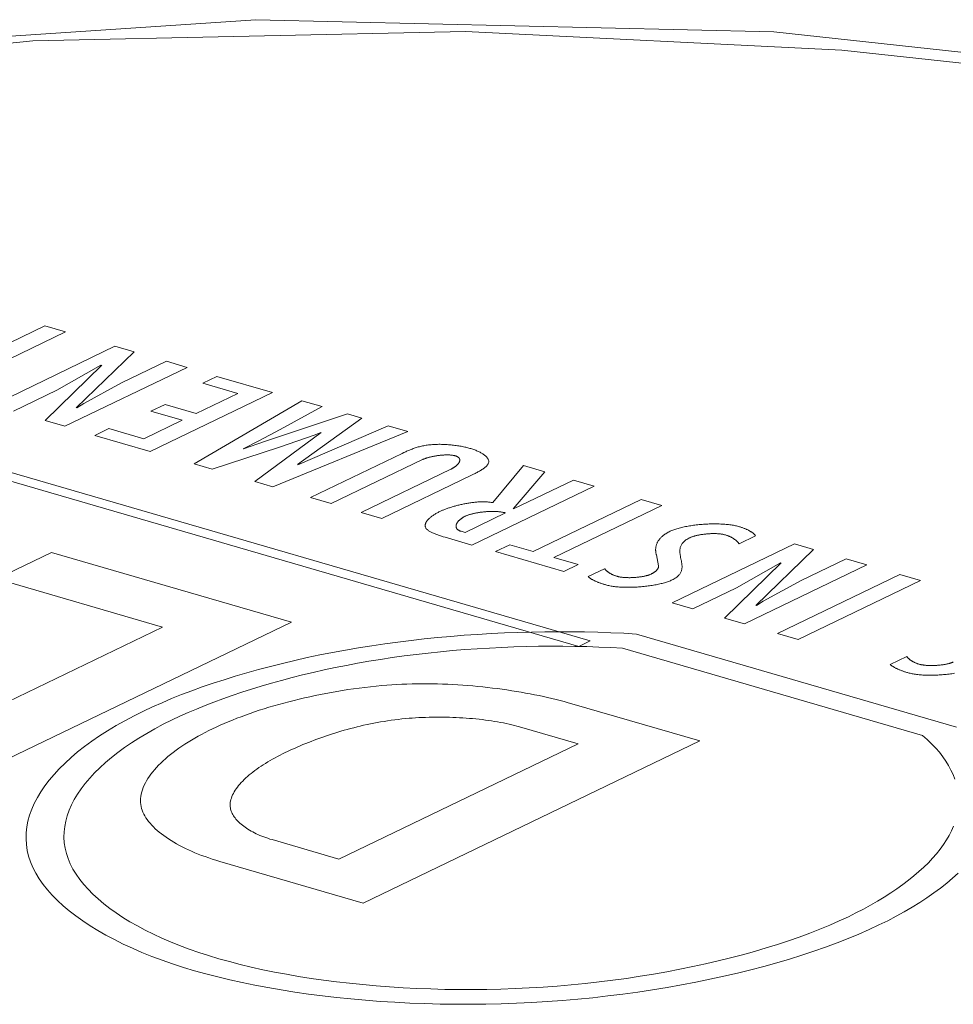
# Model space of a CAD drawing. Header units: millimetres. Extents: x 3925 to 5043, y -86 to 778.
# Tile 151 of 164: x 4814.1 to 4817.74, y 531.9 to 535.73. Entities that reach past the tile are written whole.
import ezdxf

# ---------------------------------------------------------------- set-up
doc = ezdxf.new("R2010")
doc.units = ezdxf.units.MM
doc.header["$LTSCALE"] = 46.255
doc.layers.add('H30K-TOP-COVDXF_CONTINUOUS_LINE', color=7, linetype='CONTINUOUS')

msp = doc.modelspace()

# ---------------------------------------------------------------- linework, layer by layer
at = {"layer": 'H30K-TOP-COVDXF_CONTINUOUS_LINE', "color": 7, "linetype": 'Continuous', "lineweight": 0}
for p, q in [((4814.1978, 534.539), (4813.7763, 534.3359)), ((4814.2782, 534.5156), (4814.1978, 534.539)), ((4813.8567, 534.3125), (4814.2782, 534.5156)), ((4814.471, 534.4596), (4813.9946, 534.23)), ((4814.5458, 534.4378), (4814.471, 534.4596)), ((4814.3203, 534.2197), (4814.5458, 534.4378)), ((4814.4194, 534.3862), (4814.199, 534.1706)), ((4814.2451, 534.2885), (4814.4165, 534.3861)), ((4814.2763, 534.1481), (4814.7526, 534.3776)), ((4814.6721, 534.4011), (4814.4971, 534.3167)), ((4814.7526, 534.3776), (4814.6721, 534.4011)), ((4814.8686, 534.3421), (4814.8137, 534.3156)), ((4815.0851, 534.2791), (4814.8686, 534.3421)), ((4814.4971, 534.3167), (4814.3494, 534.2362)), ((4814.8137, 534.3156), (4814.9496, 534.2761)), ((4816.3229, 533.3115), (4813.0125, 534.2743)), ((4814.0752, 534.2066), (4814.2451, 534.2885)), ((4814.6087, 534.0496), (4815.0851, 534.2791)), ((4814.9496, 534.2761), (4814.7879, 534.1981)), ((4812.9686, 534.2532), (4816.279, 533.2903)), ((4814.3494, 534.2362), (4814.3232, 534.2199)), ((4814.6664, 534.2335), (4814.6114, 534.207)), ((4814.7879, 534.1981), (4814.6664, 534.2335)), ((4815.1994, 534.2477), (4814.7794, 534.0018)), ((4815.1152, 534.135), (4815.2783, 534.2247)), ((4815.2783, 534.2247), (4815.1994, 534.2477)), ((4814.6114, 534.207), (4814.7329, 534.1717)), ((4815.3773, 534.196), (4815.0542, 534.0888)), ((4815.4327, 534.1798), (4815.3773, 534.196)), ((4814.199, 534.1706), (4814.2763, 534.1481)), ((4814.7329, 534.1717), (4814.5832, 534.0995)), ((4815.1823, 533.9988), (4815.4327, 534.1798)), ((4815.5358, 534.1499), (4815.1839, 533.9983)), ((4815.6122, 534.1276), (4815.5358, 534.1499)), ((4814.4473, 534.139), (4814.3923, 534.1126)), ((4814.3923, 534.1126), (4814.6087, 534.0496)), ((4814.5832, 534.0995), (4814.4473, 534.139)), ((4815.2743, 534.1234), (4815.0167, 533.9327)), ((4815.0317, 534.091), (4815.1152, 534.135)), ((4815.086, 533.9126), (4815.6122, 534.1276)), ((4815.1123, 534.067), (4815.2508, 534.1151)), ((4815.2508, 534.1151), (4815.2728, 534.1238)), ((4814.9707, 534.0604), (4815.0317, 534.091)), ((4815.0542, 534.0888), (4814.9723, 534.0599)), ((4814.8502, 533.9812), (4815.1123, 534.067)), ((4815.5904, 534.0423), (4815.2327, 533.8699)), ((4814.7794, 534.0018), (4814.8502, 533.9812)), ((4815.3131, 533.8465), (4815.6694, 534.0182)), ((4816.0631, 533.9947), (4815.9431, 533.8504)), ((4816.1467, 533.9703), (4816.0631, 533.9947)), ((4815.78, 533.9807), (4815.4307, 533.8123)), ((4815.5111, 533.7889), (4815.861, 533.9575)), ((4815.861, 533.9575), (4815.8682, 533.961)), ((4816.0231, 533.8261), (4816.1467, 533.9703)), ((4815.0167, 533.9327), (4815.086, 533.9126)), ((4816.2579, 533.938), (4816.0247, 533.8257)), ((4816.3383, 533.9146), (4816.2579, 533.938)), ((4815.862, 533.6851), (4816.3383, 533.9146)), ((4815.2327, 533.8699), (4815.3131, 533.8465)), ((4816.5219, 533.863), (4816.1004, 533.6599)), ((4816.6023, 533.8396), (4816.5219, 533.863)), ((4815.4307, 533.8123), (4815.5111, 533.7889)), ((4815.9925, 533.8102), (4815.8352, 533.7344)), ((4816.1808, 533.6365), (4816.6023, 533.8396)), ((4815.758, 533.7154), (4815.862, 533.6851)), ((4817.119, 533.6894), (4816.6426, 533.4598)), ((4816.9034, 533.69), (4816.9673, 533.7208)), ((4817.1938, 533.6676), (4817.119, 533.6894)), ((4814.0099, 533.5532), (4814.2241, 533.6564)), ((4814.2241, 533.6564), (4815.1585, 533.3847)), ((4816.0094, 533.6864), (4815.9546, 533.66)), ((4815.9546, 533.66), (4816.2209, 533.5825)), ((4816.1004, 533.6599), (4816.0094, 533.6864)), ((4816.9683, 533.4495), (4817.1938, 533.6676)), ((4816.2758, 533.6089), (4816.1808, 533.6365)), ((4816.581, 533.6466), (4816.5898, 533.6036)), ((4817.0674, 533.616), (4816.8469, 533.4004)), ((4816.893, 533.5183), (4817.0645, 533.6159)), ((4817.3201, 533.6309), (4817.1451, 533.5465)), ((4817.4006, 533.6075), (4817.3201, 533.6309)), ((4816.2209, 533.5825), (4816.2758, 533.6089)), ((4816.3794, 533.593), (4816.3148, 533.5625)), ((4816.9242, 533.3779), (4817.4006, 533.6075)), ((4814.6561, 533.3652), (4814.0099, 533.5532)), ((4817.1451, 533.5465), (4816.9974, 533.466)), ((4817.5294, 533.57), (4817.053, 533.3404)), ((4817.1335, 533.317), (4817.6099, 533.5466)), ((4817.6099, 533.5466), (4817.5294, 533.57)), ((4816.7231, 533.4364), (4816.893, 533.5183)), ((4816.6426, 533.4598), (4816.7231, 533.4364)), ((4816.9974, 533.466), (4816.9712, 533.4497)), ((4815.1585, 533.3847), (4813.8471, 532.7528)), ((4816.8469, 533.4004), (4816.9242, 533.3779)), ((4813.559, 532.8366), (4814.6561, 533.3652)), ((4816.279, 533.2903), (4816.3229, 533.3115)), ((4817.751, 532.9757), (4816.5036, 533.3385)), ((4817.053, 533.3404), (4817.1335, 533.317)), ((4816.4487, 533.2831), (4817.6186, 532.9428)), ((4817.557, 533.2505), (4817.4924, 533.22)), ((4816.2519, 533.0666), (4816.7502, 532.9217)), ((4816.2757, 532.9105), (4816.0477, 532.9768)), ((4816.7502, 532.9217), (4815.4389, 532.2898)), ((4815.3438, 532.4615), (4816.2757, 532.9105)), ((4815.0835, 532.5372), (4815.3438, 532.4615)), ((4815.4389, 532.2898), (4814.8794, 532.4526))]:
    msp.add_line(p, q, dxfattribs=at)
for points in [[(4822.7727, 534.6379), (4821.0077, 535.0952), (4819.0344, 535.4676), (4817.0381, 535.6852), (4815.0199, 535.7323), (4813.0123, 535.5978), (4811.0612, 535.2844), (4809.1937, 534.8071), (4807.4056, 534.181)], [(4822.5716, 534.6149), (4821.9641, 534.7849), (4821.2785, 534.9604), (4820.4952, 535.1392), (4819.5913, 535.3159), (4818.5396, 535.48), (4817.3036, 535.6138), (4815.837, 535.6864), (4814.1514, 535.6495), (4812.461, 535.4776), (4811.005, 535.2163), (4809.8042, 534.9189), (4808.8095, 534.6148), (4807.9749, 534.3188), (4807.2627, 534.0361), (4806.6407, 533.7664), (4806.0822, 533.5059)], [(4815.8546, 534.062), (4815.8507, 534.0631), (4815.8467, 534.0642), (4815.8425, 534.0652), (4815.8383, 534.0663), (4815.8339, 534.0672), (4815.8294, 534.0682), (4815.8249, 534.0691), (4815.8202, 534.07), (4815.8155, 534.0708), (4815.8107, 534.0716), (4815.8058, 534.0724), (4815.8009, 534.0731), (4815.7959, 534.0737), (4815.7909, 534.0743), (4815.7858, 534.0749), (4815.7807, 534.0754), (4815.7755, 534.0759), (4815.7703, 534.0763), (4815.7651, 534.0767), (4815.7599, 534.077), (4815.7546, 534.0773), (4815.7494, 534.0774), (4815.7441, 534.0776), (4815.7389, 534.0777), (4815.7337, 534.0777), (4815.7285, 534.0776), (4815.7233, 534.0775), (4815.7182, 534.0773), (4815.7131, 534.077), (4815.708, 534.0767), (4815.703, 534.0763), (4815.6981, 534.0758), (4815.6932, 534.0753), (4815.6883, 534.0747), (4815.6836, 534.074), (4815.679, 534.0732), (4815.6745, 534.0724), (4815.6701, 534.0715), (4815.6658, 534.0705), (4815.6615, 534.0695), (4815.6573, 534.0684), (4815.6532, 534.0673), (4815.6491, 534.0661), (4815.6451, 534.0648), (4815.6411, 534.0636), (4815.6372, 534.0622), (4815.6333, 534.0608), (4815.6295, 534.0594), (4815.6257, 534.058), (4815.622, 534.0565), (4815.6184, 534.055), (4815.6147, 534.0535), (4815.6111, 534.0519), (4815.6076, 534.0504), (4815.6041, 534.0488), (4815.6006, 534.0472), (4815.5972, 534.0456), (4815.5904, 534.0423)], [(4815.6694, 534.0182), (4815.671, 534.0189), (4815.6725, 534.0196), (4815.6742, 534.0203), (4815.6758, 534.0209), (4815.6776, 534.0216), (4815.6794, 534.0222), (4815.6812, 534.0229), (4815.6831, 534.0235), (4815.6851, 534.0241), (4815.6871, 534.0248), (4815.6891, 534.0254), (4815.6912, 534.026), (4815.6933, 534.0265), (4815.6954, 534.0271), (4815.6976, 534.0277), (4815.6999, 534.0282), (4815.7021, 534.0287), (4815.7044, 534.0293), (4815.7067, 534.0298), (4815.709, 534.0303), (4815.7114, 534.0307), (4815.7138, 534.0312), (4815.7162, 534.0316), (4815.7186, 534.0321), (4815.721, 534.0325), (4815.7234, 534.0329), (4815.7259, 534.0333), (4815.7283, 534.0336), (4815.7308, 534.0339), (4815.7333, 534.0343), (4815.7358, 534.0346), (4815.7382, 534.0348), (4815.7407, 534.0351), (4815.7432, 534.0353), (4815.7456, 534.0355), (4815.7481, 534.0357), (4815.7505, 534.0359), (4815.7529, 534.036), (4815.7554, 534.0362), (4815.7578, 534.0363), (4815.7601, 534.0363), (4815.7625, 534.0364), (4815.7648, 534.0364), (4815.7672, 534.0364), (4815.7694, 534.0363), (4815.7717, 534.0363), (4815.7739, 534.0362), (4815.7761, 534.0361), (4815.7783, 534.0359), (4815.7804, 534.0357), (4815.7825, 534.0355), (4815.7846, 534.0353), (4815.7866, 534.035), (4815.7885, 534.0347), (4815.7904, 534.0344), (4815.7923, 534.034), (4815.7941, 534.0336), (4815.7959, 534.0332), (4815.7976, 534.0327)], [(4815.7976, 534.0327), (4815.7991, 534.0322), (4815.8006, 534.0317), (4815.8021, 534.0311), (4815.8034, 534.0306), (4815.8046, 534.03), (4815.8058, 534.0294), (4815.8069, 534.0288), (4815.8079, 534.0281), (4815.8089, 534.0274), (4815.8098, 534.0267), (4815.8106, 534.026), (4815.8113, 534.0253), (4815.8119, 534.0245), (4815.8125, 534.0238), (4815.813, 534.023), (4815.8135, 534.0222), (4815.8139, 534.0213), (4815.8142, 534.0205), (4815.8144, 534.0197), (4815.8146, 534.0188), (4815.8147, 534.0179), (4815.8148, 534.0171), (4815.8148, 534.0162), (4815.8148, 534.0153), (4815.8147, 534.0144), (4815.8145, 534.0134), (4815.8143, 534.0125), (4815.814, 534.0116), (4815.8137, 534.0106), (4815.8133, 534.0097), (4815.8129, 534.0088), (4815.8124, 534.0078), (4815.8119, 534.0069), (4815.8113, 534.0059), (4815.8107, 534.0049), (4815.8101, 534.004), (4815.8094, 534.003), (4815.8086, 534.0021), (4815.8078, 534.0011), (4815.807, 534.0002), (4815.8062, 533.9992), (4815.8053, 533.9983), (4815.8043, 533.9973), (4815.8034, 533.9964), (4815.8024, 533.9955), (4815.8013, 533.9945), (4815.8003, 533.9936), (4815.7992, 533.9927), (4815.7981, 533.9918), (4815.7969, 533.9909), (4815.7958, 533.9901), (4815.7946, 533.9892), (4815.7933, 533.9883), (4815.7921, 533.9875), (4815.7908, 533.9867), (4815.7895, 533.9859), (4815.7882, 533.9851), (4815.7869, 533.9843), (4815.7855, 533.9835), (4815.7842, 533.9828), (4815.7828, 533.9821), (4815.7814, 533.9814), (4815.78, 533.9807)], [(4815.8682, 533.961), (4815.8717, 533.9628), (4815.8753, 533.9646), (4815.8788, 533.9664), (4815.8822, 533.9682), (4815.8856, 533.97), (4815.8889, 533.9718), (4815.8922, 533.9736), (4815.8953, 533.9755), (4815.8984, 533.9773), (4815.9014, 533.9792), (4815.9043, 533.9811), (4815.907, 533.983), (4815.9096, 533.9849), (4815.9121, 533.9868), (4815.9144, 533.9887), (4815.9166, 533.9906), (4815.9186, 533.9925), (4815.9204, 533.9944), (4815.9221, 533.9964), (4815.9235, 533.9983), (4815.9248, 534.0003), (4815.9258, 534.0023), (4815.9267, 534.0042), (4815.9273, 534.0062), (4815.9277, 534.0081), (4815.9278, 534.01), (4815.9277, 534.012), (4815.9275, 534.0139), (4815.927, 534.0158), (4815.9263, 534.0178), (4815.9255, 534.0197), (4815.9245, 534.0216), (4815.9232, 534.0235), (4815.9219, 534.0254), (4815.9203, 534.0273), (4815.9186, 534.0292), (4815.9167, 534.031), (4815.9147, 534.0329), (4815.9125, 534.0347), (4815.9102, 534.0365), (4815.9077, 534.0382), (4815.9052, 534.04), (4815.9025, 534.0417), (4815.8996, 534.0434), (4815.8967, 534.0451), (4815.8937, 534.0467), (4815.8905, 534.0483), (4815.8873, 534.0499), (4815.8839, 534.0514), (4815.8805, 534.0529), (4815.877, 534.0543), (4815.8734, 534.0557), (4815.8698, 534.0571), (4815.8661, 534.0584), (4815.8623, 534.0596), (4815.8585, 534.0609), (4815.8546, 534.062)], [(4815.9431, 533.8504), (4815.9399, 533.851), (4815.9366, 533.8516), (4815.9332, 533.852), (4815.9298, 533.8524), (4815.9264, 533.8528), (4815.9228, 533.8531), (4815.9193, 533.8533), (4815.9157, 533.8535), (4815.9121, 533.8536), (4815.9084, 533.8537), (4815.9047, 533.8537), (4815.9009, 533.8536), (4815.8971, 533.8535), (4815.8933, 533.8534), (4815.8895, 533.8532), (4815.8856, 533.853), (4815.8818, 533.8527), (4815.8779, 533.8524), (4815.874, 533.852), (4815.87, 533.8516), (4815.8661, 533.8511), (4815.8621, 533.8507), (4815.8582, 533.8501), (4815.8542, 533.8495), (4815.8503, 533.8489), (4815.8463, 533.8483), (4815.8424, 533.8476), (4815.8385, 533.8469), (4815.8345, 533.8462), (4815.8306, 533.8454), (4815.8267, 533.8446), (4815.8228, 533.8438), (4815.819, 533.8429), (4815.8151, 533.842), (4815.8113, 533.8411), (4815.8075, 533.8402), (4815.8038, 533.8392), (4815.8001, 533.8382), (4815.7964, 533.8372), (4815.7927, 533.8362), (4815.7891, 533.8352), (4815.7856, 533.8341), (4815.7821, 533.833), (4815.7786, 533.8319), (4815.7752, 533.8308), (4815.7719, 533.8297), (4815.7686, 533.8286), (4815.7653, 533.8274), (4815.7621, 533.8263), (4815.759, 533.8251), (4815.756, 533.824), (4815.753, 533.8228), (4815.7501, 533.8216), (4815.7473, 533.8205), (4815.7445, 533.8193), (4815.7419, 533.8181), (4815.7393, 533.8169), (4815.7368, 533.8157)], [(4815.7368, 533.8157), (4815.7337, 533.8142), (4815.7306, 533.8126), (4815.7276, 533.811), (4815.7247, 533.8094), (4815.7218, 533.8078), (4815.7189, 533.8061), (4815.7162, 533.8044), (4815.7135, 533.8026), (4815.7108, 533.8008), (4815.7083, 533.7991), (4815.7058, 533.7972), (4815.7034, 533.7954), (4815.7011, 533.7936), (4815.6989, 533.7917), (4815.6968, 533.7898), (4815.6948, 533.788), (4815.6929, 533.7861), (4815.6911, 533.7842), (4815.6895, 533.7823), (4815.6879, 533.7804), (4815.6865, 533.7785), (4815.6852, 533.7765), (4815.684, 533.7746), (4815.683, 533.7727), (4815.6821, 533.7708), (4815.6814, 533.769), (4815.6808, 533.7671), (4815.6804, 533.7652), (4815.6801, 533.7634), (4815.68, 533.7615), (4815.6801, 533.7597), (4815.6804, 533.7579), (4815.6808, 533.7561), (4815.6814, 533.7544), (4815.6821, 533.7527), (4815.6831, 533.751), (4815.6843, 533.7493), (4815.6857, 533.7476), (4815.6873, 533.746), (4815.689, 533.7444), (4815.691, 533.7428), (4815.6931, 533.7412), (4815.6954, 533.7397), (4815.6978, 533.7382), (4815.7004, 533.7368), (4815.7031, 533.7353), (4815.706, 533.7339), (4815.7089, 533.7325), (4815.712, 533.7311), (4815.7152, 533.7298), (4815.7184, 533.7285), (4815.7218, 533.7272), (4815.7252, 533.7259), (4815.7287, 533.7247), (4815.7323, 533.7234), (4815.7359, 533.7222), (4815.7395, 533.721), (4815.7432, 533.7199), (4815.7469, 533.7187), (4815.7506, 533.7176), (4815.758, 533.7154)], [(4815.836, 533.7976), (4815.8378, 533.7984), (4815.8397, 533.7993), (4815.8417, 533.8001), (4815.8438, 533.8009), (4815.8459, 533.8017), (4815.8482, 533.8024), (4815.8505, 533.8032), (4815.8528, 533.8039), (4815.8552, 533.8047), (4815.8577, 533.8054), (4815.8603, 533.806), (4815.8629, 533.8067), (4815.8656, 533.8073), (4815.8683, 533.808), (4815.871, 533.8086), (4815.8738, 533.8092), (4815.8767, 533.8097), (4815.8796, 533.8103), (4815.8825, 533.8108), (4815.8855, 533.8113), (4815.8884, 533.8118), (4815.8915, 533.8122), (4815.8945, 533.8127), (4815.8976, 533.8131), (4815.9006, 533.8135), (4815.9037, 533.8138), (4815.9068, 533.8142), (4815.9099, 533.8145), (4815.913, 533.8148), (4815.9162, 533.815), (4815.9193, 533.8153), (4815.9224, 533.8155), (4815.9255, 533.8157), (4815.9286, 533.8158), (4815.9317, 533.8159), (4815.9348, 533.816), (4815.9378, 533.8161), (4815.9409, 533.8161), (4815.9439, 533.8162), (4815.9469, 533.8161), (4815.9498, 533.8161), (4815.9527, 533.816), (4815.9556, 533.8159), (4815.9585, 533.8157), (4815.9613, 533.8156), (4815.964, 533.8154), (4815.9667, 533.8151), (4815.9694, 533.8148), (4815.972, 533.8145), (4815.9745, 533.8142), (4815.977, 533.8138), (4815.9795, 533.8134), (4815.9818, 533.813), (4815.9841, 533.8125), (4815.9863, 533.8119), (4815.9885, 533.8114), (4815.9905, 533.8108), (4815.9925, 533.8102)], [(4815.8352, 533.7344), (4815.8204, 533.7387), (4815.8186, 533.7392), (4815.8169, 533.7398), (4815.8153, 533.7405), (4815.8138, 533.7412), (4815.8123, 533.7419), (4815.811, 533.7426), (4815.8097, 533.7433), (4815.8086, 533.7441), (4815.8075, 533.7449), (4815.8065, 533.7457), (4815.8055, 533.7466), (4815.8047, 533.7475), (4815.8039, 533.7484), (4815.8032, 533.7493), (4815.8026, 533.7502), (4815.802, 533.7512), (4815.8016, 533.7521), (4815.8012, 533.7531), (4815.8008, 533.7541), (4815.8006, 533.7551), (4815.8004, 533.7562), (4815.8002, 533.7572), (4815.8002, 533.7583), (4815.8002, 533.7593), (4815.8003, 533.7604), (4815.8004, 533.7615), (4815.8006, 533.7626), (4815.8009, 533.7637), (4815.8012, 533.7648), (4815.8016, 533.7659), (4815.802, 533.767), (4815.8025, 533.7681), (4815.803, 533.7692), (4815.8036, 533.7703), (4815.8043, 533.7714), (4815.805, 533.7726), (4815.8057, 533.7737), (4815.8065, 533.7748), (4815.8074, 533.7759), (4815.8083, 533.777), (4815.8092, 533.7781), (4815.8102, 533.7792), (4815.8113, 533.7803), (4815.8123, 533.7814), (4815.8135, 533.7824), (4815.8146, 533.7835), (4815.8158, 533.7846), (4815.817, 533.7856), (4815.8183, 533.7866), (4815.8196, 533.7876), (4815.821, 533.7886), (4815.8223, 533.7896), (4815.8237, 533.7906), (4815.8252, 533.7915), (4815.8266, 533.7924), (4815.8281, 533.7934), (4815.8297, 533.7942), (4815.8312, 533.7951), (4815.8328, 533.796), (4815.8344, 533.7968), (4815.836, 533.7976)], [(4816.9015, 533.7575), (4816.8977, 533.7586), (4816.8937, 533.7596), (4816.8896, 533.7605), (4816.8853, 533.7614), (4816.881, 533.7622), (4816.8765, 533.763), (4816.8719, 533.7637), (4816.8671, 533.7643), (4816.8623, 533.7649), (4816.8574, 533.7654), (4816.8524, 533.7659), (4816.8473, 533.7663), (4816.8421, 533.7667), (4816.8369, 533.767), (4816.8315, 533.7672), (4816.8262, 533.7674), (4816.8207, 533.7676), (4816.8152, 533.7677), (4816.8097, 533.7677), (4816.8041, 533.7677), (4816.7985, 533.7676), (4816.7929, 533.7675), (4816.7873, 533.7673), (4816.7816, 533.7671), (4816.7759, 533.7668), (4816.7703, 533.7665), (4816.7646, 533.7661), (4816.7589, 533.7657), (4816.7533, 533.7652), (4816.7477, 533.7647), (4816.7421, 533.7642), (4816.7365, 533.7635), (4816.731, 533.7629), (4816.7255, 533.7622), (4816.7201, 533.7614), (4816.7147, 533.7606), (4816.7094, 533.7598), (4816.7042, 533.7589), (4816.699, 533.758), (4816.6939, 533.757), (4816.6889, 533.756), (4816.684, 533.7549), (4816.6792, 533.7538), (4816.6745, 533.7526), (4816.6699, 533.7514), (4816.6654, 533.7502), (4816.6611, 533.7489), (4816.6569, 533.7476), (4816.6528, 533.7463), (4816.6488, 533.7449), (4816.645, 533.7435), (4816.6414, 533.742), (4816.6379, 533.7405), (4816.6346, 533.739)], [(4816.6346, 533.739), (4816.6309, 533.7371), (4816.6273, 533.7352), (4816.6239, 533.7333), (4816.6207, 533.7314), (4816.6175, 533.7294), (4816.6145, 533.7274), (4816.6117, 533.7254), (4816.6089, 533.7233), (4816.6064, 533.7212), (4816.6039, 533.7191), (4816.6015, 533.717), (4816.5993, 533.7148), (4816.5972, 533.7127), (4816.5952, 533.7105), (4816.5934, 533.7082), (4816.5916, 533.706), (4816.59, 533.7037), (4816.5885, 533.7015), (4816.5871, 533.6992), (4816.5858, 533.6969), (4816.5846, 533.6946), (4816.5835, 533.6923), (4816.5826, 533.69), (4816.5817, 533.6877), (4816.5809, 533.6854), (4816.5802, 533.683), (4816.5797, 533.6807), (4816.5792, 533.6784), (4816.5788, 533.6761), (4816.5785, 533.6737), (4816.5782, 533.6714), (4816.5781, 533.6691), (4816.578, 533.6668), (4816.5781, 533.6645), (4816.5782, 533.6622), (4816.5784, 533.6599), (4816.5786, 533.6577), (4816.579, 533.6554), (4816.5794, 533.6532), (4816.5799, 533.651), (4816.5804, 533.6488), (4816.581, 533.6466)], [(4816.7113, 533.7137), (4816.713, 533.7145), (4816.7148, 533.7153), (4816.7166, 533.716), (4816.7185, 533.7168), (4816.7205, 533.7175), (4816.7226, 533.7182), (4816.7247, 533.7189), (4816.7269, 533.7195), (4816.7291, 533.7202), (4816.7314, 533.7208), (4816.7338, 533.7214), (4816.7362, 533.722), (4816.7386, 533.7226), (4816.7411, 533.7232), (4816.7437, 533.7237), (4816.7463, 533.7242), (4816.7489, 533.7247), (4816.7516, 533.7252), (4816.7543, 533.7257), (4816.757, 533.7261), (4816.7597, 533.7265), (4816.7625, 533.7269), (4816.7653, 533.7273), (4816.7681, 533.7276), (4816.771, 533.7279), (4816.7738, 533.7282), (4816.7766, 533.7285), (4816.7795, 533.7288), (4816.7823, 533.729), (4816.7852, 533.7292), (4816.7881, 533.7294), (4816.7909, 533.7295), (4816.7937, 533.7296), (4816.7966, 533.7297), (4816.7994, 533.7298), (4816.8022, 533.7299), (4816.805, 533.7299), (4816.8077, 533.7299), (4816.8105, 533.7298), (4816.8132, 533.7298), (4816.8158, 533.7297), (4816.8185, 533.7295), (4816.8211, 533.7294), (4816.8236, 533.7292), (4816.8262, 533.729), (4816.8286, 533.7287), (4816.8311, 533.7285), (4816.8334, 533.7282), (4816.8357, 533.7278), (4816.838, 533.7275), (4816.8402, 533.7271), (4816.8424, 533.7266), (4816.8444, 533.7262), (4816.8464, 533.7256), (4816.8484, 533.7251)], [(4816.9673, 533.7208), (4816.9664, 533.7221), (4816.9654, 533.7235), (4816.9644, 533.7248), (4816.9632, 533.7261), (4816.962, 533.7274), (4816.9607, 533.7287), (4816.9593, 533.7299), (4816.9578, 533.7312), (4816.9563, 533.7324), (4816.9547, 533.7337), (4816.953, 533.7349), (4816.9512, 533.7361), (4816.9494, 533.7373), (4816.9475, 533.7385), (4816.9456, 533.7396), (4816.9435, 533.7408), (4816.9415, 533.7419), (4816.9393, 533.743), (4816.9371, 533.7441), (4816.9349, 533.7452), (4816.9326, 533.7462), (4816.9302, 533.7473), (4816.9278, 533.7483), (4816.9253, 533.7493), (4816.9228, 533.7503), (4816.9203, 533.7513), (4816.9177, 533.7522), (4816.9151, 533.7532), (4816.9124, 533.7541), (4816.9098, 533.755), (4816.907, 533.7558), (4816.9043, 533.7567), (4816.9015, 533.7575)], [(4816.6756, 533.6371), (4816.6751, 533.6399), (4816.6746, 533.6427), (4816.6741, 533.6455), (4816.6737, 533.6482), (4816.6733, 533.651), (4816.673, 533.6538), (4816.6728, 533.6565), (4816.6727, 533.6593), (4816.6726, 533.662), (4816.6727, 533.6647), (4816.6729, 533.6674), (4816.6732, 533.6701), (4816.6736, 533.6727), (4816.6742, 533.6754), (4816.675, 533.678), (4816.6759, 533.6806), (4816.677, 533.6831), (4816.6783, 533.6857), (4816.6797, 533.6882), (4816.6814, 533.6907), (4816.6833, 533.6931), (4816.6854, 533.6956), (4816.6877, 533.698), (4816.6903, 533.7003), (4816.6931, 533.7027), (4816.6962, 533.7049), (4816.6995, 533.7072), (4816.7032, 533.7094), (4816.7071, 533.7116), (4816.7113, 533.7137)], [(4816.8484, 533.7251), (4816.8508, 533.7244), (4816.8532, 533.7236), (4816.8556, 533.7228), (4816.8579, 533.722), (4816.8601, 533.7212), (4816.8623, 533.7203), (4816.8644, 533.7194), (4816.8665, 533.7185), (4816.8685, 533.7176), (4816.8705, 533.7166), (4816.8724, 533.7157), (4816.8742, 533.7147), (4816.876, 533.7137), (4816.8778, 533.7127), (4816.8795, 533.7116), (4816.8812, 533.7106), (4816.8828, 533.7095), (4816.8843, 533.7084), (4816.8858, 533.7073), (4816.8873, 533.7062), (4816.8887, 533.7051), (4816.8901, 533.704), (4816.8915, 533.7029), (4816.8927, 533.7017), (4816.894, 533.7006), (4816.8952, 533.6994), (4816.8964, 533.6982), (4816.8975, 533.6971), (4816.8986, 533.6959), (4816.8996, 533.6947), (4816.9006, 533.6936), (4816.9016, 533.6924), (4816.9025, 533.6912), (4816.9034, 533.69)], [(4816.6422, 533.5493), (4816.6464, 533.5514), (4816.6503, 533.5536), (4816.6539, 533.5558), (4816.6573, 533.558), (4816.6604, 533.5603), (4816.6632, 533.5627), (4816.6658, 533.565), (4816.6681, 533.5674), (4816.6702, 533.5698), (4816.6721, 533.5723), (4816.6738, 533.5748), (4816.6752, 533.5773), (4816.6765, 533.5799), (4816.6776, 533.5824), (4816.6785, 533.585), (4816.6792, 533.5876), (4816.6798, 533.5903), (4816.6803, 533.5929), (4816.6806, 533.5956), (4816.6808, 533.5983), (4816.6808, 533.601), (4816.6808, 533.6037), (4816.6807, 533.6065), (4816.6805, 533.6092), (4816.6802, 533.612), (4816.6798, 533.6147), (4816.6794, 533.6175), (4816.6789, 533.6203), (4816.6784, 533.6231), (4816.6779, 533.6259), (4816.6756, 533.6371)], [(4816.4276, 533.5634), (4816.4254, 533.564), (4816.4233, 533.5647), (4816.4212, 533.5654), (4816.4192, 533.5661), (4816.4172, 533.5668), (4816.4153, 533.5676), (4816.4134, 533.5684), (4816.4116, 533.5691), (4816.4098, 533.57), (4816.408, 533.5708), (4816.4063, 533.5716), (4816.4046, 533.5725), (4816.403, 533.5734), (4816.4014, 533.5743), (4816.3999, 533.5752), (4816.3984, 533.5761), (4816.397, 533.577), (4816.3956, 533.5779), (4816.3942, 533.5789), (4816.3929, 533.5798), (4816.3916, 533.5808), (4816.3904, 533.5818), (4816.3892, 533.5828), (4816.388, 533.5838), (4816.3869, 533.5848), (4816.3858, 533.5858), (4816.3848, 533.5868), (4816.3838, 533.5878), (4816.3828, 533.5889), (4816.3819, 533.5899), (4816.3811, 533.5909), (4816.3802, 533.5919), (4816.3794, 533.593)], [(4816.5605, 533.572), (4816.5589, 533.5713), (4816.5571, 533.5705), (4816.5553, 533.5698), (4816.5534, 533.5691), (4816.5514, 533.5684), (4816.5494, 533.5677), (4816.5473, 533.5671), (4816.5451, 533.5665), (4816.5429, 533.5659), (4816.5406, 533.5653), (4816.5383, 533.5647), (4816.5359, 533.5642), (4816.5335, 533.5637), (4816.531, 533.5632), (4816.5284, 533.5627), (4816.5259, 533.5622), (4816.5233, 533.5618), (4816.5206, 533.5614), (4816.5179, 533.561), (4816.5152, 533.5607), (4816.5125, 533.5603), (4816.5098, 533.56), (4816.507, 533.5597), (4816.5042, 533.5595), (4816.5014, 533.5592), (4816.4986, 533.559), (4816.4958, 533.5588), (4816.4929, 533.5586), (4816.4901, 533.5585), (4816.4873, 533.5584), (4816.4845, 533.5583), (4816.4817, 533.5582), (4816.4789, 533.5581), (4816.4761, 533.5581), (4816.4733, 533.5581), (4816.4705, 533.5582), (4816.4678, 533.5582), (4816.4651, 533.5583), (4816.4624, 533.5584), (4816.4598, 533.5586), (4816.4572, 533.5587), (4816.4546, 533.5589), (4816.452, 533.5591), (4816.4496, 533.5594), (4816.4471, 533.5596), (4816.4447, 533.5599), (4816.4424, 533.5603), (4816.4401, 533.5606), (4816.4378, 533.561), (4816.4356, 533.5614), (4816.4335, 533.5619), (4816.4315, 533.5623), (4816.4295, 533.5628), (4816.4276, 533.5634)], [(4816.5898, 533.6036), (4816.5897, 533.6026), (4816.5896, 533.6016), (4816.5894, 533.6006), (4816.5892, 533.5996), (4816.5889, 533.5986), (4816.5886, 533.5976), (4816.5882, 533.5966), (4816.5878, 533.5956), (4816.5873, 533.5946), (4816.5868, 533.5936), (4816.5862, 533.5926), (4816.5855, 533.5916), (4816.5848, 533.5906), (4816.5841, 533.5896), (4816.5833, 533.5886), (4816.5824, 533.5876), (4816.5815, 533.5866), (4816.5805, 533.5856), (4816.5795, 533.5846), (4816.5785, 533.5837), (4816.5774, 533.5827), (4816.5762, 533.5818), (4816.575, 533.5808), (4816.5738, 533.5799), (4816.5725, 533.579), (4816.5712, 533.5781), (4816.5698, 533.5772), (4816.5683, 533.5763), (4816.5669, 533.5754), (4816.5653, 533.5745), (4816.5638, 533.5737), (4816.5622, 533.5729), (4816.5605, 533.572)], [(4816.3148, 533.5625), (4816.3162, 533.5612), (4816.3176, 533.56), (4816.3192, 533.5587), (4816.3208, 533.5575), (4816.3224, 533.5563), (4816.3242, 533.5551), (4816.326, 533.5539), (4816.3278, 533.5527), (4816.3298, 533.5516), (4816.3318, 533.5505), (4816.3338, 533.5493), (4816.3359, 533.5482), (4816.3381, 533.5472), (4816.3404, 533.5461), (4816.3426, 533.545), (4816.345, 533.544), (4816.3473, 533.5429), (4816.3498, 533.5419), (4816.3522, 533.5409), (4816.3547, 533.5399), (4816.3573, 533.539), (4816.3599, 533.538), (4816.3625, 533.5371), (4816.3651, 533.5361), (4816.3678, 533.5352), (4816.3705, 533.5343), (4816.3732, 533.5334), (4816.376, 533.5326), (4816.3787, 533.5317), (4816.3815, 533.5309), (4816.3843, 533.5301)], [(4816.3843, 533.5301), (4816.388, 533.529), (4816.3919, 533.5281), (4816.3958, 533.5272), (4816.3999, 533.5263), (4816.4042, 533.5255), (4816.4085, 533.5248), (4816.413, 533.5242), (4816.4175, 533.5235), (4816.4222, 533.523), (4816.4269, 533.5225), (4816.4318, 533.5221), (4816.4367, 533.5217), (4816.4417, 533.5214), (4816.4468, 533.5211), (4816.4519, 533.5209), (4816.4571, 533.5207), (4816.4624, 533.5206), (4816.4677, 533.5206), (4816.473, 533.5206), (4816.4784, 533.5206), (4816.4838, 533.5207), (4816.4892, 533.5209), (4816.4947, 533.5211), (4816.5002, 533.5213), (4816.5056, 533.5216), (4816.5111, 533.522), (4816.5166, 533.5223), (4816.522, 533.5228), (4816.5275, 533.5233), (4816.5329, 533.5238), (4816.5383, 533.5244), (4816.5437, 533.525), (4816.549, 533.5257), (4816.5543, 533.5264), (4816.5596, 533.5272), (4816.5648, 533.528), (4816.5699, 533.5288), (4816.5749, 533.5297), (4816.5799, 533.5307), (4816.5848, 533.5316), (4816.5897, 533.5326), (4816.5944, 533.5337), (4816.599, 533.5348), (4816.6036, 533.5359), (4816.608, 533.5371), (4816.6123, 533.5383), (4816.6165, 533.5395), (4816.6206, 533.5408), (4816.6246, 533.5421), (4816.6284, 533.5435), (4816.632, 533.5449), (4816.6356, 533.5463), (4816.6389, 533.5478), (4816.6422, 533.5493)], [(4816.5036, 533.3385), (4816.4535, 533.3414), (4816.4031, 533.3437), (4816.3522, 533.3455), (4816.301, 533.3468), (4816.2495, 533.3475), (4816.1977, 533.3476), (4816.1458, 533.3473), (4816.0937, 533.3463), (4816.0414, 533.3449), (4815.9891, 533.3428), (4815.9368, 533.3403), (4815.8845, 533.3372), (4815.8322, 533.3335), (4815.7801, 533.3294), (4815.7281, 533.3246), (4815.6763, 533.3194), (4815.6248, 533.3135), (4815.5736, 533.3072), (4815.5227, 533.3003), (4815.4721, 533.2929), (4815.4207, 533.2847), (4815.3698, 533.2759), (4815.3194, 533.2666), (4815.2696, 533.2568), (4815.2204, 533.2464), (4815.1718, 533.2356), (4815.1239, 533.2242), (4815.0768, 533.2124), (4815.0304, 533.2001), (4814.9849, 533.1874), (4814.9402, 533.1742), (4814.8964, 533.1606), (4814.8535, 533.1466), (4814.8116, 533.1322), (4814.7707, 533.1174), (4814.7309, 533.1023), (4814.6921, 533.0867), (4814.6545, 533.0709), (4814.618, 533.0547), (4814.5828, 533.0382)], [(4814.6936, 533.0036), (4814.7243, 533.0181), (4814.756, 533.0323), (4814.7887, 533.0462), (4814.8223, 533.0599), (4814.8568, 533.0733), (4814.8921, 533.0864), (4814.9283, 533.0991), (4814.9652, 533.1116), (4815.003, 533.1237), (4815.0414, 533.1355), (4815.0807, 533.147), (4815.1205, 533.158), (4815.1611, 533.1687), (4815.2023, 533.1791), (4815.2441, 533.189), (4815.2864, 533.1985), (4815.3293, 533.2076), (4815.3728, 533.2162), (4815.4167, 533.2244), (4815.461, 533.2322), (4815.5058, 533.2395), (4815.5519, 533.2464), (4815.5983, 533.2529), (4815.6451, 533.2588), (4815.6921, 533.2643), (4815.7394, 533.2692), (4815.7869, 533.2737), (4815.8346, 533.2776), (4815.8824, 533.2811), (4815.9302, 533.284), (4815.9781, 533.2865), (4816.0259, 533.2884), (4816.0737, 533.2899), (4816.1214, 533.2908), (4816.169, 533.2912), (4816.2163, 533.2911), (4816.2634, 533.2905), (4816.3103, 533.2894), (4816.3568, 533.2878), (4816.403, 533.2857), (4816.4487, 533.2831)], [(4817.6052, 533.2208), (4817.6031, 533.2215), (4817.6009, 533.2222), (4817.5989, 533.2229), (4817.5968, 533.2236), (4817.5949, 533.2243), (4817.5929, 533.2251), (4817.591, 533.2258), (4817.5892, 533.2266), (4817.5874, 533.2274), (4817.5856, 533.2283), (4817.5839, 533.2291), (4817.5822, 533.23), (4817.5806, 533.2308), (4817.579, 533.2317), (4817.5775, 533.2326), (4817.576, 533.2336), (4817.5746, 533.2345), (4817.5732, 533.2354), (4817.5718, 533.2364), (4817.5705, 533.2373), (4817.5692, 533.2383), (4817.5679, 533.2393), (4817.5667, 533.2403), (4817.5656, 533.2413), (4817.5645, 533.2423), (4817.5634, 533.2433), (4817.5624, 533.2443), (4817.5614, 533.2453), (4817.5604, 533.2463), (4817.5595, 533.2474), (4817.5586, 533.2484), (4817.5578, 533.2494), (4817.557, 533.2505)], [(4817.738, 533.2295), (4817.7364, 533.2288), (4817.7347, 533.228), (4817.7328, 533.2273), (4817.731, 533.2266), (4817.729, 533.2259), (4817.727, 533.2252), (4817.7249, 533.2246), (4817.7227, 533.224), (4817.7205, 533.2234), (4817.7182, 533.2228), (4817.7158, 533.2222), (4817.7135, 533.2217), (4817.711, 533.2212), (4817.7085, 533.2207), (4817.706, 533.2202), (4817.7034, 533.2197), (4817.7008, 533.2193), (4817.6982, 533.2189), (4817.6955, 533.2185), (4817.6928, 533.2182), (4817.6901, 533.2178), (4817.6873, 533.2175), (4817.6846, 533.2172), (4817.6818, 533.2169), (4817.679, 533.2167), (4817.6762, 533.2165), (4817.6734, 533.2163), (4817.6705, 533.2161), (4817.6677, 533.216), (4817.6649, 533.2158), (4817.6621, 533.2158), (4817.6593, 533.2157), (4817.6565, 533.2156), (4817.6537, 533.2156), (4817.6509, 533.2156), (4817.6481, 533.2157), (4817.6454, 533.2157), (4817.6427, 533.2158), (4817.64, 533.2159), (4817.6374, 533.216), (4817.6348, 533.2162), (4817.6322, 533.2164), (4817.6297, 533.2166), (4817.6272, 533.2169), (4817.6247, 533.2171), (4817.6223, 533.2174), (4817.62, 533.2178), (4817.6177, 533.2181), (4817.6154, 533.2185), (4817.6133, 533.2189), (4817.6112, 533.2193), (4817.6091, 533.2198), (4817.6071, 533.2203), (4817.6052, 533.2208)], [(4817.4924, 533.22), (4817.4938, 533.2187), (4817.4952, 533.2174), (4817.4967, 533.2162), (4817.4983, 533.215), (4817.5, 533.2138), (4817.5017, 533.2126), (4817.5035, 533.2114), (4817.5054, 533.2102), (4817.5073, 533.2091), (4817.5094, 533.208), (4817.5114, 533.2068), (4817.5135, 533.2057), (4817.5157, 533.2046), (4817.5179, 533.2036), (4817.5202, 533.2025), (4817.5225, 533.2015), (4817.5249, 533.2004), (4817.5273, 533.1994), (4817.5298, 533.1984), (4817.5323, 533.1974), (4817.5349, 533.1965), (4817.5374, 533.1955), (4817.5401, 533.1946), (4817.5427, 533.1936), (4817.5454, 533.1927), (4817.5481, 533.1918), (4817.5508, 533.1909), (4817.5536, 533.1901), (4817.5563, 533.1892), (4817.5591, 533.1884), (4817.5619, 533.1875)], [(4817.5619, 533.1875), (4817.5656, 533.1865), (4817.5695, 533.1856), (4817.5734, 533.1847), (4817.5775, 533.1838), (4817.5818, 533.183), (4817.5861, 533.1823), (4817.5906, 533.1816), (4817.5951, 533.181), (4817.5998, 533.1805), (4817.6045, 533.18), (4817.6094, 533.1796), (4817.6143, 533.1792), (4817.6193, 533.1788), (4817.6244, 533.1786), (4817.6295, 533.1784), (4817.6347, 533.1782), (4817.64, 533.1781), (4817.6453, 533.178), (4817.6506, 533.178), (4817.656, 533.1781), (4817.6614, 533.1782), (4817.6668, 533.1783), (4817.6723, 533.1785), (4817.6778, 533.1788), (4817.6832, 533.1791), (4817.6887, 533.1794), (4817.6942, 533.1798), (4817.6997, 533.1803), (4817.7051, 533.1808), (4817.7106, 533.1813), (4817.716, 533.1819), (4817.7213, 533.1825), (4817.7267, 533.1832), (4817.732, 533.1839), (4817.7372, 533.1847), (4817.7424, 533.1855)], [(4814.8512, 532.9693), (4814.866, 532.9762), (4814.8811, 532.9832), (4814.8967, 532.99), (4814.9126, 532.9967), (4814.9289, 533.0034), (4814.9455, 533.01), (4814.9625, 533.0164), (4814.9799, 533.0228), (4814.9975, 533.0291), (4815.0155, 533.0352), (4815.0337, 533.0413), (4815.0523, 533.0472), (4815.0711, 533.053), (4815.0902, 533.0586), (4815.1095, 533.0642), (4815.1291, 533.0696), (4815.1489, 533.0748), (4815.169, 533.0799), (4815.1892, 533.0849), (4815.2097, 533.0897), (4815.2303, 533.0943), (4815.2511, 533.0987), (4815.2721, 533.103), (4815.2933, 533.1071), (4815.3145, 533.1111), (4815.3359, 533.1148), (4815.3575, 533.1184), (4815.3791, 533.1217), (4815.4009, 533.1249), (4815.4227, 533.1278), (4815.4446, 533.1306), (4815.4666, 533.1331), (4815.4886, 533.1354), (4815.5107, 533.1375)], [(4815.5107, 533.1375), (4815.5302, 533.1391), (4815.5498, 533.1405), (4815.5695, 533.1417), (4815.5892, 533.1427), (4815.609, 533.1435), (4815.6288, 533.144), (4815.6486, 533.1444), (4815.6685, 533.1446), (4815.6883, 533.1445), (4815.7082, 533.1443), (4815.728, 533.1439), (4815.7479, 533.1433), (4815.7677, 533.1425), (4815.7874, 533.1416), (4815.8071, 533.1405), (4815.8267, 533.1392), (4815.8463, 533.1377), (4815.8657, 533.1361), (4815.8851, 533.1343), (4815.9044, 533.1324), (4815.9235, 533.1303), (4815.9425, 533.1281), (4815.9614, 533.1257), (4815.9802, 533.1232), (4815.9987, 533.1205), (4816.0172, 533.1177), (4816.0354, 533.1148), (4816.0535, 533.1118), (4816.0713, 533.1086), (4816.089, 533.1053), (4816.1064, 533.1019), (4816.1236, 533.0984), (4816.1406, 533.0948), (4816.1573, 533.091), (4816.1738, 533.0872), (4816.19, 533.0833), (4816.2059, 533.0792), (4816.2215, 533.0751), (4816.2369, 533.0709), (4816.2519, 533.0666)], [(4814.5828, 533.0382), (4814.5457, 533.0197), (4814.5099, 533.0008), (4814.4756, 532.9814), (4814.4426, 532.9616), (4814.4111, 532.9415), (4814.3811, 532.921), (4814.3526, 532.9001), (4814.3257, 532.8789), (4814.3003, 532.8575), (4814.2765, 532.8357), (4814.2543, 532.8138), (4814.2338, 532.7916), (4814.215, 532.7692), (4814.1978, 532.7467), (4814.1824, 532.7241), (4814.1687, 532.7013), (4814.1568, 532.6784), (4814.1468, 532.6555), (4814.1386, 532.6326), (4814.1322, 532.6096), (4814.1277, 532.5866), (4814.1252, 532.5637), (4814.1246, 532.5409), (4814.126, 532.5181), (4814.1294, 532.4954), (4814.1348, 532.4729), (4814.1423, 532.4505), (4814.1517, 532.4283), (4814.163, 532.4063), (4814.1762, 532.3845), (4814.1913, 532.3629), (4814.2082, 532.3416), (4814.2269, 532.3206), (4814.2473, 532.2999), (4814.2694, 532.2795), (4814.2932, 532.2595), (4814.3186, 532.2398), (4814.3457, 532.2205), (4814.3742, 532.2016), (4814.4044, 532.1832), (4814.4359, 532.1652), (4814.469, 532.1476), (4814.5034, 532.1306), (4814.5392, 532.114), (4814.5764, 532.098), (4814.6149, 532.0825), (4814.6546, 532.0676), (4814.6955, 532.0533), (4814.7377, 532.0396), (4814.781, 532.0265)], [(4814.876, 532.0733), (4814.8362, 532.0853), (4814.7974, 532.0979), (4814.7598, 532.1111), (4814.7232, 532.1248), (4814.6878, 532.139), (4814.6537, 532.1537), (4814.6207, 532.169), (4814.589, 532.1846), (4814.5587, 532.2008), (4814.5296, 532.2173), (4814.5019, 532.2343), (4814.4756, 532.2517), (4814.4508, 532.2694), (4814.4274, 532.2875), (4814.4055, 532.306), (4814.3852, 532.3247), (4814.3664, 532.3437), (4814.3492, 532.3631), (4814.3337, 532.3826), (4814.3198, 532.4025), (4814.3076, 532.4225), (4814.2972, 532.4427), (4814.2886, 532.4632), (4814.2817, 532.4838), (4814.2767, 532.5045), (4814.2736, 532.5254), (4814.2723, 532.5463), (4814.2728, 532.5673), (4814.2752, 532.5884), (4814.2793, 532.6095), (4814.2851, 532.6306), (4814.2927, 532.6517), (4814.3019, 532.6728), (4814.3128, 532.6938), (4814.3254, 532.7148), (4814.3396, 532.7356), (4814.3553, 532.7563), (4814.3727, 532.7769), (4814.3915, 532.7973), (4814.4119, 532.8175), (4814.4338, 532.8375), (4814.4571, 532.8572), (4814.4819, 532.8767), (4814.5081, 532.8959), (4814.5357, 532.9147), (4814.5646, 532.9333), (4814.5949, 532.9515), (4814.6265, 532.9693), (4814.6594, 532.9867), (4814.6936, 533.0036)], [(4815.6171, 533.01), (4815.603, 533.0088), (4815.589, 533.0074), (4815.5751, 533.0058), (4815.5612, 533.0041), (4815.5474, 533.0023), (4815.5337, 533.0003), (4815.5201, 532.9982), (4815.5065, 532.9959), (4815.4931, 532.9935), (4815.4797, 532.991), (4815.4665, 532.9884), (4815.4533, 532.9856), (4815.4402, 532.9828), (4815.4273, 532.9798), (4815.4144, 532.9767), (4815.4016, 532.9735), (4815.389, 532.9702), (4815.3765, 532.9668), (4815.3641, 532.9634), (4815.3518, 532.9598), (4815.3396, 532.9561), (4815.3275, 532.9524), (4815.3156, 532.9486), (4815.3038, 532.9448), (4815.2921, 532.9408), (4815.2806, 532.9368), (4815.2692, 532.9328), (4815.2579, 532.9286), (4815.2468, 532.9245), (4815.2358, 532.9203), (4815.225, 532.916), (4815.2143, 532.9117), (4815.2038, 532.9074), (4815.1935, 532.903), (4815.1833, 532.8986), (4815.1732, 532.8942), (4815.1633, 532.8898), (4815.1536, 532.8853), (4815.1441, 532.8809), (4815.1347, 532.8764)], [(4816.0477, 532.9768), (4816.0378, 532.9796), (4816.0277, 532.9823), (4816.0173, 532.9849), (4816.0067, 532.9873), (4815.9959, 532.9897), (4815.9848, 532.992), (4815.9736, 532.9941), (4815.9622, 532.9962), (4815.9505, 532.9981), (4815.9387, 533), (4815.9268, 533.0017), (4815.9147, 533.0033), (4815.9024, 533.0049), (4815.89, 533.0063), (4815.8775, 533.0076), (4815.8649, 533.0088), (4815.8521, 533.0099), (4815.8393, 533.0108), (4815.8264, 533.0117), (4815.8134, 533.0125), (4815.8004, 533.0131), (4815.7873, 533.0136), (4815.7742, 533.014), (4815.761, 533.0143), (4815.7478, 533.0145), (4815.7346, 533.0146), (4815.7214, 533.0146), (4815.7082, 533.0144), (4815.6951, 533.0141), (4815.6819, 533.0137), (4815.6689, 533.0132), (4815.6558, 533.0126), (4815.6428, 533.0119), (4815.6299, 533.011), (4815.6171, 533.01)], [(4814.5708, 532.6889), (4814.5712, 532.6975), (4814.5722, 532.706), (4814.5737, 532.7147), (4814.5758, 532.7233), (4814.5785, 532.7319), (4814.5816, 532.7406), (4814.5853, 532.7493), (4814.5896, 532.758), (4814.5943, 532.7666), (4814.5996, 532.7753), (4814.6053, 532.784), (4814.6115, 532.7926), (4814.6182, 532.8013), (4814.6254, 532.8099), (4814.633, 532.8184), (4814.641, 532.827), (4814.6495, 532.8355), (4814.6584, 532.8439), (4814.6677, 532.8523), (4814.6775, 532.8607), (4814.6876, 532.869), (4814.6981, 532.8772), (4814.709, 532.8854), (4814.7203, 532.8935), (4814.7319, 532.9015), (4814.7439, 532.9094), (4814.7562, 532.9173), (4814.7688, 532.925), (4814.7818, 532.9327), (4814.7951, 532.9402), (4814.8087, 532.9476), (4814.8226, 532.955), (4814.8367, 532.9622), (4814.8512, 532.9693)], [(4817.6186, 532.9428), (4817.6367, 532.9269), (4817.6536, 532.9107), (4817.6693, 532.8942), (4817.6837, 532.8775), (4817.6968, 532.8605), (4817.7088, 532.8434), (4817.7194, 532.826), (4817.7288, 532.8085), (4817.7369, 532.7908), (4817.7437, 532.7729)], [(4815.1347, 532.8764), (4815.1245, 532.8714), (4815.1145, 532.8663), (4815.1046, 532.8612), (4815.0949, 532.856), (4815.0854, 532.8507), (4815.076, 532.8454), (4815.0669, 532.84), (4815.0579, 532.8346), (4815.0492, 532.8291), (4815.0407, 532.8235), (4815.0324, 532.8179), (4815.0243, 532.8122), (4815.0165, 532.8065), (4815.0089, 532.8008), (4815.0016, 532.795), (4814.9945, 532.7892), (4814.9877, 532.7834), (4814.9812, 532.7775), (4814.975, 532.7716), (4814.969, 532.7656), (4814.9634, 532.7597), (4814.958, 532.7537), (4814.953, 532.7477), (4814.9483, 532.7417), (4814.9439, 532.7356), (4814.9398, 532.7296), (4814.9361, 532.7235), (4814.9327, 532.7175), (4814.9297, 532.7114), (4814.927, 532.7053), (4814.9247, 532.6993), (4814.9228, 532.6932), (4814.9213, 532.6872)], [(4814.8794, 532.4526), (4814.8648, 532.4569), (4814.8504, 532.4615), (4814.8363, 532.4662), (4814.8225, 532.471), (4814.8089, 532.476), (4814.7956, 532.4812), (4814.7826, 532.4865), (4814.7699, 532.4919), (4814.7575, 532.4975), (4814.7454, 532.5032), (4814.7336, 532.509), (4814.7222, 532.5149), (4814.7111, 532.521), (4814.7004, 532.5271), (4814.69, 532.5334), (4814.68, 532.5398), (4814.6703, 532.5463), (4814.6611, 532.5528), (4814.6522, 532.5595), (4814.6438, 532.5662), (4814.6357, 532.573), (4814.6281, 532.5799), (4814.621, 532.5869), (4814.6142, 532.5939), (4814.6079, 532.601), (4814.6021, 532.6081), (4814.5967, 532.6153), (4814.5918, 532.6225), (4814.5874, 532.6298), (4814.5835, 532.6371), (4814.5801, 532.6445), (4814.5772, 532.6518), (4814.5749, 532.6592), (4814.573, 532.6666), (4814.5717, 532.674), (4814.571, 532.6815), (4814.5708, 532.6889)], [(4814.9213, 532.6872), (4814.9205, 532.6828), (4814.92, 532.6785), (4814.9198, 532.6741), (4814.9199, 532.6697), (4814.9202, 532.6653), (4814.9209, 532.6609), (4814.9218, 532.6566), (4814.923, 532.6522), (4814.9245, 532.6478), (4814.9263, 532.6434), (4814.9283, 532.6391), (4814.9306, 532.6347), (4814.9332, 532.6304), (4814.936, 532.6261), (4814.9391, 532.6219), (4814.9424, 532.6176), (4814.946, 532.6135), (4814.9499, 532.6093), (4814.954, 532.6052), (4814.9583, 532.6011), (4814.9629, 532.5971), (4814.9677, 532.5931), (4814.9728, 532.5892), (4814.9781, 532.5854), (4814.9836, 532.5816), (4814.9894, 532.5779), (4814.9954, 532.5742), (4815.0016, 532.5707), (4815.008, 532.5672), (4815.0146, 532.5637), (4815.0214, 532.5604), (4815.0285, 532.5572), (4815.0358, 532.554), (4815.0432, 532.5509), (4815.0509, 532.548), (4815.0588, 532.5451), (4815.0668, 532.5424), (4815.0751, 532.5397), (4815.0835, 532.5372)], [(4817.7387, 532.59), (4817.7309, 532.572), (4817.7218, 532.554), (4817.7114, 532.536), (4817.6997, 532.5181), (4817.6868, 532.5003), (4817.6727, 532.4826), (4817.6573, 532.465), (4817.6408, 532.4475), (4817.6231, 532.4301), (4817.6043, 532.4129), (4817.5844, 532.3959), (4817.5634, 532.379), (4817.5413, 532.3623), (4817.5182, 532.3458), (4817.494, 532.3296), (4817.4689, 532.3135), (4817.4428, 532.2977), (4817.4157, 532.2821), (4817.3877, 532.2668), (4817.3588, 532.2518), (4817.329, 532.2371)], [(4817.4484, 532.2047), (4817.4824, 532.2215), (4817.5154, 532.2388), (4817.5471, 532.2563), (4817.5778, 532.2742), (4817.6072, 532.2924), (4817.6353, 532.3109), (4817.6623, 532.3297), (4817.6879, 532.3487), (4817.7123, 532.3679), (4817.7353, 532.3874), (4817.757, 532.4071)], [(4817.329, 532.2371), (4817.2935, 532.2205), (4817.2566, 532.2043), (4817.2183, 532.1884), (4817.1787, 532.1729), (4817.1379, 532.1579), (4817.0958, 532.1432), (4817.0527, 532.1289), (4817.0084, 532.1151), (4816.9631, 532.1018), (4816.9168, 532.0889), (4816.8696, 532.0765), (4816.8214, 532.0646), (4816.7725, 532.0533), (4816.7228, 532.0424), (4816.6724, 532.0321), (4816.6213, 532.0224), (4816.5696, 532.0132), (4816.5173, 532.0047), (4816.4645, 531.9967), (4816.4113, 531.9894), (4816.3577, 531.9827), (4816.3037, 531.9766), (4816.2494, 531.9712), (4816.1949, 531.9665), (4816.1402, 531.9625), (4816.0853, 531.9592), (4816.0303, 531.9566), (4815.9753, 531.9547), (4815.9203, 531.9534), (4815.8654, 531.9529), (4815.8107, 531.953), (4815.7562, 531.9538), (4815.702, 531.9553), (4815.648, 531.9574), (4815.5945, 531.9601), (4815.5414, 531.9635), (4815.4888, 531.9675), (4815.4367, 531.9722), (4815.3853, 531.9774), (4815.3345, 531.9832), (4815.2844, 531.9897), (4815.2352, 531.9967), (4815.1867, 532.0043), (4815.1392, 532.0125), (4815.0926, 532.0213), (4815.047, 532.0306), (4815.0025, 532.0404), (4814.9591, 532.0508), (4814.9169, 532.0618), (4814.876, 532.0733)], [(4814.781, 532.0265), (4814.8255, 532.0141), (4814.8714, 532.0022), (4814.9186, 531.9908), (4814.967, 531.9801), (4815.0165, 531.97), (4815.0672, 531.9605), (4815.1189, 531.9516), (4815.1715, 531.9433), (4815.2251, 531.9356), (4815.2795, 531.9286), (4815.3348, 531.9223), (4815.3907, 531.9166), (4815.4473, 531.9115), (4815.5045, 531.9072), (4815.5623, 531.9035), (4815.6205, 531.9005), (4815.6791, 531.8982), (4815.7381, 531.8966), (4815.7974, 531.8958), (4815.8569, 531.8956), (4815.9166, 531.8962), (4815.9763, 531.8975), (4816.0362, 531.8996), (4816.096, 531.9025), (4816.1557, 531.9061), (4816.2152, 531.9104), (4816.2744, 531.9156), (4816.3334, 531.9214), (4816.3921, 531.928), (4816.4505, 531.9353), (4816.5083, 531.9433), (4816.5657, 531.9519), (4816.6226, 531.9612), (4816.6788, 531.9712), (4816.7344, 531.9818), (4816.7892, 531.993), (4816.8433, 532.0048), (4816.8965, 532.0171), (4816.9488, 532.0301), (4817.0002, 532.0435), (4817.0505, 532.0575), (4817.0998, 532.072), (4817.1479, 532.0871), (4817.1949, 532.1025), (4817.2406, 532.1185), (4817.285, 532.1349), (4817.328, 532.1517), (4817.3696, 532.169), (4817.4098, 532.1866), (4817.4484, 532.2047)]]:
    msp.add_lwpolyline(points, dxfattribs=at)

doc.saveas('drawing.dxf')
